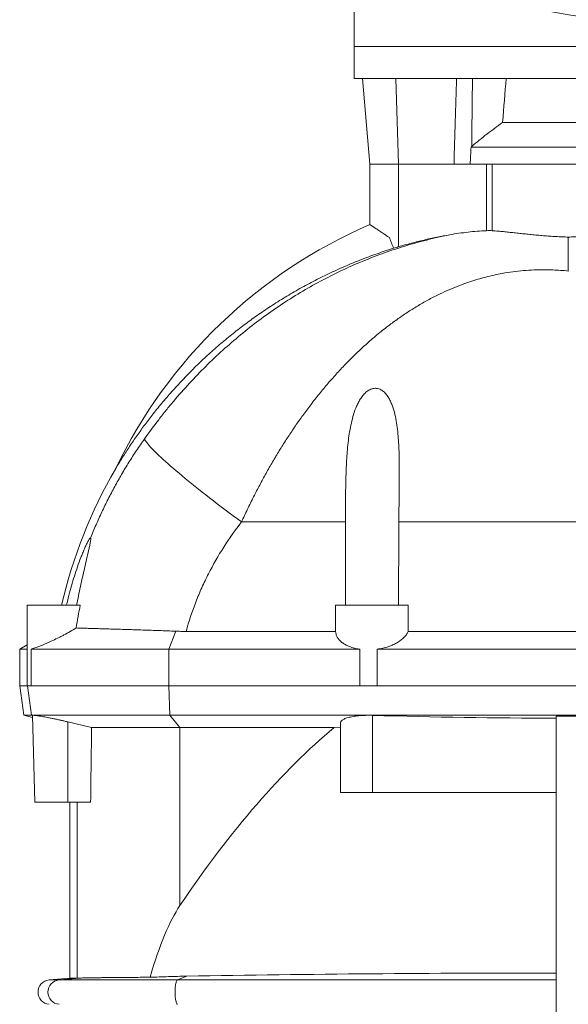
# Model space of a CAD drawing. Header units: millimetres. Extents: x -820 to 640, y -6 to 1867.
# Tile 9 of 11: x 130 to 354, y 1160 to 1562. Entities that reach past the tile are written whole.
import ezdxf

# ---------------------------------------------------------------- set-up
doc = ezdxf.new("R2010")
doc.units = ezdxf.units.MM

msp = doc.modelspace()

# ---------------------------------------------------------------- linework, layer by layer
at = {"color": 7, "linetype": 'Continuous', "lineweight": 15}
for p, q in [((266.4, 1566.23), (266.4, 1551.23)), ((266.4, 1551.23), (266.4, 1538.23)), ((266.4, 1538.23), (441.4, 1538.23)), ((269.83, 1538.23), (272.9, 1503.23)), ((327.05, 1520.23), (380.74, 1520.23)), ((314.44, 1510.5), (314.17, 1510.23)), ((314.17, 1510.23), (393.62, 1510.23)), ((272.9, 1503.23), (272.9, 1478.55)), ((284.62, 1503.23), (272.9, 1503.23)), ((307.23, 1503.23), (284.62, 1503.23)), ((320.44, 1503.23), (307.23, 1503.23)), ((322.79, 1503.23), (320.44, 1503.23)), ((132.9, 1323.23), (132.9, 1290.23)), ((132.9, 1323.23), (154.61, 1323.23)), ((258.9, 1323.23), (258.9, 1319.83)), ((258.9, 1323.23), (288.55, 1323.23)), ((258.9, 1312.5), (258.9, 1319.83)), ((197.83, 1312.5), (258.9, 1312.5)), ((288.49, 1312.5), (419.3, 1312.5)), ((132.9, 1306.96), (129.9, 1305.23)), ((129.9, 1305.23), (129.9, 1290.23)), ((132.9, 1305.23), (129.9, 1305.23)), ((134.57, 1305.23), (134.57, 1290.23)), ((190.78, 1305.23), (134.57, 1305.23)), ((268.73, 1305.23), (190.78, 1305.23)), ((268.73, 1290.23), (268.73, 1305.23)), ((275.85, 1305.23), (275.85, 1290.23)), ((431.94, 1305.23), (275.85, 1305.23)), ((129.9, 1290.23), (131.58, 1278.23)), ((132.9, 1290.23), (129.9, 1290.23)), ((132.9, 1290.23), (134.57, 1290.23)), ((190.78, 1290.23), (134.57, 1290.23)), ((190.78, 1290.23), (268.73, 1290.23)), ((268.73, 1290.23), (275.85, 1290.23)), ((431.94, 1290.23), (275.85, 1290.23)), ((131.58, 1278.23), (135.13, 1277.28)), ((131.58, 1278.23), (134.76, 1278.23)), ((135.38, 1278.23), (134.76, 1278.23)), ((191.16, 1278.23), (135.38, 1278.23)), ((191.16, 1278.23), (272.46, 1278.23)), ((272.46, 1278.23), (435.33, 1278.23)), ((273.9, 1278.21), (272.46, 1278.23)), ((135.11, 1278.17), (136.04, 1242.73)), ((149.61, 1275.52), (159.27, 1273.19)), ((260.9, 1246.73), (260.9, 1275.16)), ((348.9, 1277.89), (348.9, 1147.68)), ((195.3, 1273.19), (159.27, 1273.19)), ((195.3, 1273.19), (258.3, 1273.19)), ((260.9, 1273.11), (258.3, 1273.19)), ((260.9, 1246.73), (273.9, 1246.73)), ((273.9, 1246.73), (348.9, 1246.73)), ((136.04, 1242.73), (149.61, 1242.73)), ((149.61, 1242.73), (158.85, 1242.73)), ((150.4, 1242.73), (150.4, 1170.95)), ((150.4, 1170.95), (141.96, 1170.21)), ((150.4, 1170.95), (153.38, 1170.95))]:
    msp.add_line(p, q, dxfattribs=at)
at = {"color": 8, "linetype": 'Continuous', "lineweight": 0}
for p, q in [((441.4, 1551.23), (266.4, 1551.23)), ((283.45, 1538.23), (284.62, 1503.23)), ((284.62, 1469.56), (284.62, 1503.23)), ((320.44, 1476.08), (320.44, 1503.23)), ((322.79, 1503.23), (385, 1503.23)), ((322.79, 1476.07), (322.79, 1503.23)), ((262.91, 1357.17), (220.47, 1357.17)), ((284.72, 1357.17), (423.07, 1357.17)), ((190.78, 1305.23), (193.59, 1312.57)), ((190.78, 1305.23), (190.78, 1290.23)), ((133.09, 1290.23), (134.76, 1278.23)), ((190.78, 1290.23), (191.16, 1278.23)), ((134.76, 1278.23), (135.11, 1278.14)), ((191.16, 1278.23), (195.3, 1273.19)), ((149.61, 1242.73), (149.61, 1275.52)), ((273.9, 1246.73), (273.9, 1278.21)), ((195.3, 1200.56), (195.3, 1273.19)), ((153.38, 1170.95), (153.38, 1242.73)), ((141.96, 1170.21), (145.96, 1170.21)), ((145.96, 1170.21), (154.54, 1170.97)), ((145.96, 1170.21), (194.34, 1170.21)), ((194.34, 1170.21), (198.13, 1171.74)), ((194.34, 1170.21), (348.9, 1170.21))]:
    msp.add_line(p, q, dxfattribs=at)
at = {"color": 7, "linetype": 'Continuous', "lineweight": 15, "flags": 128}
msp.add_lwpolyline([(280.84, 1473.25), (281.04, 1472.74), (281.25, 1472.22), (281.46, 1471.7), (281.67, 1471.16), (281.89, 1470.61), (282.12, 1470.05), (282.34, 1469.49), (282.57, 1468.91)], dxfattribs=at)
at = {"color": 8, "linetype": 'Continuous', "lineweight": 0, "flags": 128}
for points in [[(180.82, 1391.06), (181, 1390.71), (181.24, 1390.31), (181.53, 1389.88), (181.89, 1389.41), (182.3, 1388.9), (182.77, 1388.35), (183.29, 1387.76), (183.87, 1387.14), (184.51, 1386.48), (185.21, 1385.78), (185.95, 1385.05), (186.76, 1384.28), (187.61, 1383.48), (188.51, 1382.65), (189.47, 1381.78), (190.47, 1380.89), (191.53, 1379.97), (192.63, 1379.01), (193.77, 1378.04), (194.96, 1377.03), (196.2, 1376), (197.47, 1374.95), (198.79, 1373.87), (200.14, 1372.77), (201.53, 1371.65), (202.95, 1370.52), (204.41, 1369.36), (205.9, 1368.19), (207.43, 1367.01), (208.98, 1365.81), (210.55, 1364.6), (212.15, 1363.38), (213.78, 1362.15), (215.42, 1360.91), (217.09, 1359.67), (218.77, 1358.42), (220.47, 1357.17)], [(194.34, 1160.25), (194.21, 1160.34), (194.09, 1160.49), (193.97, 1160.72), (193.85, 1161), (193.75, 1161.35), (193.65, 1161.75), (193.57, 1162.2), (193.5, 1162.69), (193.44, 1163.22), (193.39, 1163.77), (193.36, 1164.35), (193.35, 1164.94), (193.35, 1165.53), (193.36, 1166.12), (193.39, 1166.69), (193.44, 1167.25), (193.5, 1167.78), (193.57, 1168.27), (193.65, 1168.72), (193.75, 1169.12), (193.85, 1169.46), (193.97, 1169.75), (194.09, 1169.97), (194.21, 1170.13), (194.34, 1170.21)]]:
    msp.add_lwpolyline(points, dxfattribs=at)
at = {"color": 7, "linetype": 'Continuous', "lineweight": 15}
for centre, radius, start, end in [((420.9, 1970), 411.27, 259.4499, 280.5501), ((353.9, 1290.23), 205, 113.2722, 154.4159), ((341.9, 1278.23), 200, 149.8257, 166.9971), ((142.4, 1165.23), 5, 95, 265)]:
    msp.add_arc(centre, radius, start, end, dxfattribs=at)
at = {"color": 8, "linetype": 'Continuous', "lineweight": 0}
msp.add_arc((146.45, 1165.23), 5.01, 95.625, 264.375, dxfattribs=at)
at = {"color": 7, "linetype": 'Continuous', "lineweight": 15}
for centre, major_axis, ratio, start_param, end_param in [((353.9, 1246.06), (0, 411.48), 0.087489, 0.781215, 0.841542), ((207.32, 290.85), (0, 2081.27), 0.026186, 1.079247, 1.095775), ((353.9, -3812.92), (-12.94, 5120.3), 0.140496, 0.115273, 0.204265), ((207.32, 820.81), (-0.98, 387.85), 0.140496, 0.204265, 0.442218)]:
    msp.add_ellipse(centre, major_axis=major_axis, ratio=ratio, start_param=start_param, end_param=end_param, dxfattribs=at)
for points in [[(308.31, 1538.23), (307.87, 1526.57), (307.52, 1514.9), (307.23, 1503.23)], [(314.17, 1510.23), (314.06, 1507.9), (313.96, 1505.57), (313.85, 1503.23)], [(262.91, 1357.17), (262.89, 1345.86), (262.89, 1334.55), (262.9, 1323.23)], [(284.53, 1323.23), (284.6, 1334.55), (284.67, 1345.86), (284.72, 1357.17)], [(154.61, 1323.23), (154.01, 1320.13), (153.46, 1317.01), (152.96, 1313.88)], [(288.55, 1323.23), (288.53, 1319.65), (288.51, 1316.07), (288.49, 1312.5)], [(348.9, 1277.05), (323.89, 1277.1), (298.89, 1277.49), (273.9, 1278.21)], [(154.54, 1170.97), (154.05, 1170.96), (153.66, 1170.95), (153.38, 1170.95)], [(348.9, 1172.99), (298.64, 1173.04), (248.38, 1172.61), (198.13, 1171.74)]]:
    msp.add_open_spline(points, degree=3, dxfattribs=at)
for points, knots in [([(314.77, 1538.23), (314.7, 1532.91), (314.59, 1523.66), (314.49, 1514.41), (314.44, 1510.5)], [0, 0, 0, 0, 0.576227, 1, 1, 1, 1]), ([(327.05, 1520.23), (325.97, 1519.46), (323.82, 1517.91), (320.65, 1515.49), (317.52, 1513.02), (315.47, 1511.34), (314.44, 1510.5)], [0, 0, 0, 0, 0.249794, 0.499599, 0.749797, 1, 1, 1, 1]), ([(272.9, 1478.55), (272.91, 1478.54), (272.92, 1478.54), (273.06, 1478.44), (273.3, 1478.28), (273.62, 1478.07), (274.03, 1477.8), (274.53, 1477.47), (275.11, 1477.09), (275.78, 1476.64), (276.52, 1476.15), (277.31, 1475.62), (278.13, 1475.07), (278.99, 1474.49), (279.89, 1473.89), (280.52, 1473.46), (280.84, 1473.25)], [0, 0, 0, 0, 0.064792, 0.141658, 0.211341, 0.281027, 0.352576, 0.424129, 0.496979, 0.569835, 0.644368, 0.718904, 0.788631, 0.858361, 0.929179, 1, 1, 1, 1]), ([(320.44, 1476.08), (319.19, 1476.01), (316.69, 1475.87), (312.95, 1475.5), (309.21, 1475.04), (306.73, 1474.62), (305.49, 1474.41)], [0, 0, 0, 0, 0.249552, 0.499102, 0.749552, 1, 1, 1, 1]), ([(322.79, 1476.07), (322.43, 1476.09), (321.72, 1476.13), (320.87, 1476.09), (320.44, 1476.08)], [0, 0, 0, 0, 0.491744, 1, 1, 1, 1]), ([(353.9, 1473.47), (353.05, 1473.5), (351.36, 1473.56), (348.83, 1473.68), (346.29, 1473.84), (343.76, 1474.03), (341.23, 1474.25), (338.77, 1474.48), (336.38, 1474.72), (334.07, 1474.97), (331.8, 1475.22), (329.57, 1475.46), (327.41, 1475.68), (325.11, 1475.9), (323.62, 1476.01), (322.79, 1476.07)], [0, 0, 0, 0, 0.074095, 0.14825, 0.222346, 0.29865, 0.375017, 0.451323, 0.525398, 0.599529, 0.673604, 0.749782, 0.82602, 0.902195, 1, 1, 1, 1]), ([(353.9, 1473.47), (354.74, 1473.5), (356.43, 1473.56), (358.96, 1473.68), (361.5, 1473.84), (364.04, 1474.03), (366.56, 1474.25), (369.02, 1474.48), (371.41, 1474.72), (373.72, 1474.97), (375.99, 1475.22), (378.22, 1475.46), (380.39, 1475.68), (382.68, 1475.9), (384.17, 1476.01), (385, 1476.07)], [0, 0, 0, 0, 0.074095, 0.14825, 0.222346, 0.29865, 0.375017, 0.451323, 0.525398, 0.599529, 0.673604, 0.749782, 0.82602, 0.902195, 1, 1, 1, 1]), ([(305.49, 1474.41), (303.74, 1474.08), (300.24, 1473.43), (295.01, 1472.28), (289.8, 1471.01), (286.35, 1470.04), (284.62, 1469.56)], [0, 0, 0, 0, 0.249713, 0.499425, 0.749713, 1, 1, 1, 1]), ([(353.9, 1459.61), (353.9, 1460.42), (353.9, 1462.05), (353.9, 1464.3), (353.9, 1466.43), (353.9, 1468.42), (353.9, 1470.24), (353.9, 1471.96), (353.9, 1472.95), (353.9, 1473.47)], [0, 0, 0, 0, 0.138311, 0.276727, 0.415037, 0.55736, 0.6998, 0.842122, 1, 1, 1, 1]), ([(169, 1378.76), (169, 1378.78), (169.02, 1378.8), (169.12, 1378.97), (169.25, 1379.2), (169.46, 1379.55), (169.8, 1380.12), (170.24, 1380.85), (170.96, 1382.04), (171.99, 1383.69), (173.33, 1385.8), (174.79, 1388.03), (176.29, 1390.26), (178.35, 1393.24), (181.04, 1396.94), (184.56, 1401.54), (188.38, 1406.23), (192.53, 1411.01), (196.83, 1415.66), (201.28, 1420.18), (205.92, 1424.61), (210.74, 1428.92), (215.76, 1433.12), (220.91, 1437.16), (226.19, 1441.03), (231.71, 1444.81), (237.49, 1448.48), (243.53, 1452.04), (249.69, 1455.38), (256, 1458.52), (262.46, 1461.47), (269.07, 1464.19), (275.77, 1466.71), (280.3, 1468.18), (282.57, 1468.91)], [0, 0, 0, 0, 0.0037314, 0.0062269, 0.0087916, 0.0133348, 0.0179838, 0.0256598, 0.0333467, 0.0490505, 0.0673451, 0.0856585, 0.1039875, 0.1223036, 0.1594249, 0.1965491, 0.2387571, 0.2810007, 0.3232599, 0.3655098, 0.4077229, 0.4511262, 0.494565, 0.5380159, 0.5814554, 0.6248592, 0.6712693, 0.7177078, 0.7641463, 0.8105565, 0.8579023, 0.9052781, 0.952654, 1, 1, 1, 1]), ([(284.62, 1469.56), (284.27, 1469.46), (283.57, 1469.25), (282.89, 1469.05), (282.55, 1468.95)], [0, 0, 0, 0, 0.499134, 1, 1, 1, 1]), ([(284.72, 1357.17), (284.73, 1359.67), (284.76, 1362.17), (284.81, 1367.14), (284.84, 1369.63), (284.89, 1374.58), (284.9, 1377.05), (284.88, 1381.97), (284.84, 1384.42), (284.65, 1389.26), (284.5, 1391.67), (284.12, 1395.23), (283.96, 1396.42), (283.59, 1398.77), (283.36, 1399.94), (282.82, 1402.24), (282.5, 1403.37), (281.91, 1405.02), (281.69, 1405.56), (281.33, 1406.36), (281.21, 1406.63), (280.94, 1407.15), (280.8, 1407.41), (280.36, 1408.17), (280.04, 1408.66), (279.31, 1409.58), (278.91, 1410.01), (278.22, 1410.59), (277.98, 1410.77), (277.47, 1411.09), (277.2, 1411.24), (276.63, 1411.48), (276.33, 1411.57), (275.88, 1411.66), (275.73, 1411.69), (275.41, 1411.72), (275.25, 1411.73), (274.78, 1411.73), (274.47, 1411.69), (274, 1411.6), (273.84, 1411.55), (273.54, 1411.46), (273.39, 1411.41), (272.95, 1411.23), (272.67, 1411.08), (272.13, 1410.76), (271.87, 1410.58), (271.14, 1410), (270.7, 1409.57), (269.88, 1408.63), (269.52, 1408.14), (268.85, 1407.12), (268.54, 1406.6), (267.98, 1405.53), (267.72, 1404.98), (266.99, 1403.31), (266.58, 1402.18), (265.87, 1399.89), (265.57, 1398.73), (265.04, 1396.39), (264.81, 1395.21), (264.41, 1392.83), (264.24, 1391.63), (263.94, 1389.22), (263.82, 1388), (263.49, 1384.35), (263.34, 1381.91), (263.13, 1377.01), (263.06, 1374.55), (262.97, 1369.61), (262.94, 1367.14), (262.91, 1362.17), (262.91, 1359.67), (262.91, 1357.17)], [0, 0, 0, 0, 0.0625, 0.0625, 0.125, 0.125, 0.1875, 0.1875, 0.25, 0.25, 0.3125, 0.3125, 0.34375, 0.34375, 0.375, 0.375, 0.40625, 0.40625, 0.421875, 0.421875, 0.429687, 0.429687, 0.4375, 0.4375, 0.453125, 0.453125, 0.46875, 0.46875, 0.476562, 0.476562, 0.484375, 0.484375, 0.492187, 0.492187, 0.496094, 0.496094, 0.5, 0.5, 0.507812, 0.507812, 0.511719, 0.511719, 0.515625, 0.515625, 0.523437, 0.523437, 0.53125, 0.53125, 0.546875, 0.546875, 0.5625, 0.5625, 0.578125, 0.578125, 0.59375, 0.59375, 0.625, 0.625, 0.65625, 0.65625, 0.6875, 0.6875, 0.71875, 0.71875, 0.75, 0.75, 0.8125, 0.8125, 0.875, 0.875, 0.9375, 0.9375, 1, 1, 1, 1]), ([(149.01, 1323.23), (149.63, 1325.88), (150.32, 1328.51), (151.44, 1332.43), (151.83, 1333.73), (152.64, 1336.31), (153.06, 1337.59), (153.94, 1340.13), (154.39, 1341.37), (155.09, 1343.2), (155.33, 1343.8), (155.81, 1344.99), (156.05, 1345.57), (156.54, 1346.71), (156.79, 1347.26), (157.16, 1348.04), (157.28, 1348.29), (157.52, 1348.78), (157.64, 1349.01), (157.88, 1349.45), (157.99, 1349.65), (158.21, 1350.01), (158.32, 1350.17), (158.5, 1350.41), (158.59, 1350.51), (158.73, 1350.61), (158.78, 1350.62), (158.82, 1350.58)], [0, 0, 0, 0, 0.25, 0.25, 0.375, 0.375, 0.5, 0.5, 0.625, 0.625, 0.6875, 0.6875, 0.75, 0.75, 0.8125, 0.8125, 0.84375, 0.84375, 0.875, 0.875, 0.90625, 0.90625, 0.9375, 0.9375, 0.96875, 0.96875, 1, 1, 1, 1]), ([(153.13, 1323.23), (153.63, 1325.79), (154.16, 1328.33), (154.98, 1332.11), (155.26, 1333.37), (155.82, 1335.87), (156.1, 1337.11), (156.67, 1339.57), (156.96, 1340.79), (157.51, 1343.18), (157.78, 1344.35), (158.17, 1346.05), (158.29, 1346.61), (158.51, 1347.68), (158.62, 1348.2), (158.74, 1348.9), (158.78, 1349.13), (158.84, 1349.55), (158.87, 1349.75), (158.9, 1350.09), (158.9, 1350.24), (158.89, 1350.41), (158.88, 1350.46), (158.86, 1350.54), (158.84, 1350.57), (158.82, 1350.58)], [0, 0, 0, 0, 0.25, 0.25, 0.375, 0.375, 0.5, 0.5, 0.625, 0.625, 0.75, 0.75, 0.8125, 0.8125, 0.875, 0.875, 0.90625, 0.90625, 0.9375, 0.9375, 0.96875, 0.96875, 0.984375, 0.984375, 1, 1, 1, 1]), ([(152.96, 1313.88), (152.16, 1313.39), (151.35, 1312.91), (149.68, 1311.96), (148.83, 1311.5), (147.53, 1310.81), (147.09, 1310.58), (146.22, 1310.14), (145.79, 1309.92), (144.5, 1309.29), (143.65, 1308.88), (142.39, 1308.3), (141.97, 1308.11), (141.14, 1307.74), (140.74, 1307.57), (139.56, 1307.06), (138.81, 1306.75), (137.75, 1306.34), (137.4, 1306.2), (136.74, 1305.96), (136.43, 1305.84), (135.54, 1305.53), (135.02, 1305.36), (134.57, 1305.23)], [0, 0, 0, 0, 0.125, 0.125, 0.25, 0.25, 0.3125, 0.3125, 0.375, 0.375, 0.5, 0.5, 0.5625, 0.5625, 0.625, 0.625, 0.75, 0.75, 0.8125, 0.8125, 0.875, 0.875, 1, 1, 1, 1]), ([(193.59, 1312.57), (192.44, 1312.61), (190.15, 1312.7), (186.79, 1312.82), (183.47, 1312.93), (180.21, 1313.04), (177.02, 1313.15), (173.98, 1313.24), (171.09, 1313.34), (168.36, 1313.42), (165.73, 1313.5), (163.23, 1313.58), (160.87, 1313.65), (158.83, 1313.71), (157.08, 1313.76), (155.58, 1313.8), (154.2, 1313.84), (153.37, 1313.87), (152.96, 1313.88)], [0, 0, 0, 0, 0.064801, 0.129652, 0.194453, 0.26114, 0.327883, 0.394569, 0.459225, 0.523931, 0.588586, 0.655195, 0.72186, 0.788468, 0.84112, 0.893771, 0.946886, 1, 1, 1, 1]), ([(193.59, 1312.57), (194.29, 1312.55), (195.69, 1312.5), (197.12, 1312.5), (197.83, 1312.5)], [0, 0, 0, 0, 0.499634, 1, 1, 1, 1]), ([(258.9, 1312.5), (258.91, 1312.09), (258.96, 1311.69), (259.19, 1310.9), (259.35, 1310.5), (259.99, 1309.36), (260.61, 1308.65), (261.66, 1307.83), (261.89, 1307.67), (262.36, 1307.37), (262.6, 1307.22), (263.38, 1306.79), (263.94, 1306.53), (264.85, 1306.18), (265.17, 1306.07), (265.83, 1305.86), (266.18, 1305.76), (267.23, 1305.49), (267.96, 1305.34), (268.73, 1305.23)], [0, 0, 0, 0, 0.125, 0.125, 0.25, 0.25, 0.5, 0.5, 0.5625, 0.5625, 0.625, 0.625, 0.75, 0.75, 0.8125, 0.8125, 0.875, 0.875, 1, 1, 1, 1]), ([(275.85, 1305.23), (276.66, 1305.34), (277.44, 1305.49), (278.97, 1305.84), (279.7, 1306.05), (281.13, 1306.52), (281.79, 1306.79), (283.05, 1307.36), (283.64, 1307.66), (285.29, 1308.65), (286.19, 1309.36), (287.09, 1310.32), (287.26, 1310.51), (287.58, 1310.9), (287.72, 1311.1), (288.11, 1311.69), (288.32, 1312.09), (288.49, 1312.5)], [0, 0, 0, 0, 0.125, 0.125, 0.25, 0.25, 0.375, 0.375, 0.5, 0.5, 0.75, 0.75, 0.8125, 0.8125, 0.875, 0.875, 1, 1, 1, 1]), ([(135.12, 1278.17), (135.13, 1278.19), (135.14, 1278.23), (135.3, 1278.23), (135.38, 1278.23)], [0, 0, 0, 0, 0.452843, 1, 1, 1, 1]), ([(135.38, 1278.23), (135.51, 1278.23), (135.76, 1278.22), (136.36, 1278.16), (137.09, 1278.06), (137.97, 1277.93), (138.99, 1277.76), (140.13, 1277.56), (141.39, 1277.32), (142.75, 1277.06), (144.19, 1276.76), (145.61, 1276.45), (146.99, 1276.15), (148.3, 1275.84), (149.17, 1275.63), (149.61, 1275.52)], [0, 0, 0, 0, 0.085265, 0.163845, 0.242676, 0.321261, 0.400154, 0.479294, 0.558195, 0.638295, 0.718643, 0.798752, 0.865788, 0.932961, 1, 1, 1, 1]), ([(272.46, 1278.23), (272, 1278.23), (271.06, 1278.22), (269.7, 1278.16), (268.39, 1278.06), (267.14, 1277.92), (265.97, 1277.75), (264.9, 1277.53), (263.93, 1277.29), (263.07, 1277.02), (262.34, 1276.72), (261.75, 1276.39), (261.28, 1276.02), (260.96, 1275.61), (260.92, 1275.31), (260.9, 1275.16)], [0, 0, 0, 0, 0.073179, 0.146359, 0.219867, 0.293608, 0.367123, 0.441343, 0.515792, 0.590024, 0.666361, 0.742931, 0.819278, 0.909637, 1, 1, 1, 1]), ([(358.9, 1277.89), (355.98, 1277.88), (352.65, 1277.88), (349.31, 1277.88), (348.9, 1277.89)], [0, 0, 0, 0, 0.874918, 1, 1, 1, 1]), ([(154.54, 1170.97), (154.84, 1170.98), (155.46, 1171), (156.65, 1171.03), (158.04, 1171.05), (159.57, 1171.08), (161.2, 1171.1), (162.88, 1171.12), (164.71, 1171.15), (166.7, 1171.17), (168.84, 1171.19), (171.23, 1171.21), (173.87, 1171.23), (176.79, 1171.25), (179.87, 1171.27), (182.03, 1171.28), (183.11, 1171.29)], [0, 0, 0, 0, 0.073751, 0.147503, 0.222471, 0.29744, 0.361967, 0.426544, 0.491071, 0.557472, 0.623928, 0.690329, 0.76706, 0.84379, 0.921895, 1, 1, 1, 1]), ([(198.13, 1171.74), (195.63, 1171.68), (190.62, 1171.58), (185.61, 1171.38), (183.11, 1171.29)], [0, 0, 0, 0, 0.499962, 1, 1, 1, 1])]:
    msp.add_open_spline(points, degree=3, knots=knots, dxfattribs=at)
at = {"color": 8, "linetype": 'Continuous', "lineweight": 0}
for points, knots in [([(305.49, 1474.41), (302.33, 1473.77), (299.19, 1473.06), (292.95, 1471.48), (289.86, 1470.62), (280.66, 1467.79), (274.68, 1465.61), (263, 1460.69), (257.3, 1457.95), (248.95, 1453.42), (246.19, 1451.83), (240.75, 1448.52), (238.06, 1446.8), (230.08, 1441.4), (224.97, 1437.57), (215.14, 1429.46), (210.41, 1425.18), (201.32, 1416.18), (196.96, 1411.46), (191.74, 1405.27), (190.7, 1404.02), (188.66, 1401.49), (187.64, 1400.21), (184.65, 1396.34), (182.71, 1393.72), (180.82, 1391.06)], [0, 0, 0, 0, 0.0625, 0.0625, 0.125, 0.125, 0.25, 0.25, 0.375, 0.375, 0.4375, 0.4375, 0.5, 0.5, 0.625, 0.625, 0.75, 0.75, 0.875, 0.875, 0.90625, 0.90625, 0.9375, 0.9375, 1, 1, 1, 1]), ([(220.47, 1357.17), (221.27, 1358.9), (222.86, 1362.35), (225.34, 1367.37), (227.87, 1372.26), (230.45, 1377), (233.12, 1381.67), (235.88, 1386.28), (238.74, 1390.81), (241.7, 1395.26), (244.74, 1399.63), (247.96, 1404.01), (251.35, 1408.38), (254.93, 1412.74), (258.62, 1416.97), (262.54, 1421.2), (266.71, 1425.41), (271.14, 1429.56), (275.72, 1433.53), (280.16, 1437.06), (284.45, 1440.21), (288.55, 1442.99), (292.77, 1445.61), (297.11, 1448.06), (301.36, 1450.23), (305.52, 1452.12), (309.57, 1453.77), (313.39, 1455.14), (316.95, 1456.26), (320.24, 1457.17), (323.57, 1457.96), (327.23, 1458.7), (331.24, 1459.33), (335.59, 1459.81), (339.97, 1460.08), (343.96, 1460.16), (347.55, 1460.07), (350.73, 1459.9), (352.84, 1459.71), (353.9, 1459.61)], [0, 0, 0, 0, 0.031037, 0.062073, 0.091417, 0.120776, 0.150136, 0.179481, 0.20882, 0.238176, 0.267531, 0.296871, 0.328339, 0.359826, 0.391313, 0.422781, 0.457289, 0.491824, 0.526356, 0.560861, 0.589254, 0.617681, 0.646112, 0.674525, 0.702906, 0.727559, 0.752222, 0.77687, 0.795766, 0.814679, 0.833588, 0.85248, 0.876321, 0.900205, 0.924088, 0.947926, 0.965281, 0.982644, 1, 1, 1, 1]), ([(180.82, 1391.06), (179.74, 1389.49), (177.56, 1386.35), (174.46, 1381.53), (171.5, 1376.62), (168.67, 1371.61), (165.98, 1366.48), (163.43, 1361.26), (161.02, 1355.96), (159.56, 1352.38), (158.82, 1350.58)], [0, 0, 0, 0, 0.124102, 0.248257, 0.372411, 0.496512, 0.622356, 0.748256, 0.874157, 1, 1, 1, 1]), ([(197.83, 1312.5), (198.94, 1316.53), (200.27, 1320.52), (202.18, 1325.44), (202.57, 1326.43), (203.39, 1328.38), (203.81, 1329.34), (205.1, 1332.23), (206.01, 1334.12), (208.86, 1339.73), (210.95, 1343.36), (215.45, 1350.42), (217.87, 1353.84), (220.47, 1357.17)], [0, 0, 0, 0, 0.25, 0.25, 0.3125, 0.3125, 0.375, 0.375, 0.5, 0.5, 0.75, 0.75, 1, 1, 1, 1])]:
    msp.add_open_spline(points, degree=3, knots=knots, dxfattribs=at)

doc.saveas('drawing.dxf')
